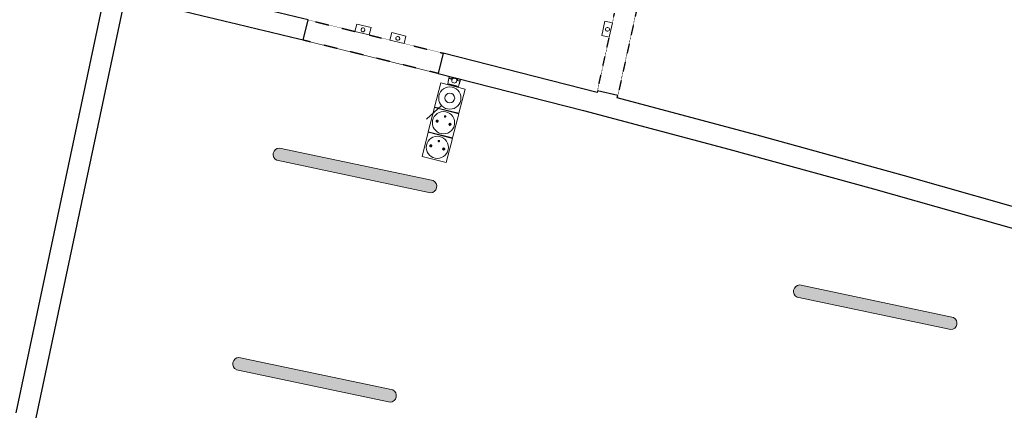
# Model space of a CAD drawing. Header units: millimetres. Extents: x -2845 to 74013, y -36085 to 13748.
# Tile 8 of 12: x 60200 to 67279, y -32453 to -29615. Entities that reach past the tile are written whole.
import ezdxf

# ---------------------------------------------------------------- set-up
doc = ezdxf.new("R2010")
doc.units = ezdxf.units.MM
doc.linetypes.add('Tiret', pattern=[2.5, 1.25, -1.25])
doc.linetypes.add('Tiret_2_', pattern=[2.5, 1.25, -1.25])
for name, color, linetype, lineweight in [('A-DETL-GENF', 7, 'Continuous', 18), ('A-DOOR', 7, 'Continuous', 25), ('A-FLOR', 7, 'Continuous', 25), ('A-WALL', 7, 'Continuous', 25), ('I-WALL', 7, 'Continuous', 25), ('INSTAL ELECTRIQUE', 7, 'Continuous', 18)]:
    doc.layers.add(name, color=color, linetype=linetype, lineweight=lineweight)
doc.layers.add('A-DOOR-HDLN', color=5, linetype='Tiret', lineweight=25, true_color=0x0000ff)

# ---------------------------------------------------------------- blocks, each defined once
blk = doc.blocks.new('Ouverture en rectangle - Ouverture en rectangle _100x207_-V2-2021_015_1111_DCE_1_50_S1_CFO_GEN')
at = {"layer": 'A-DOOR-HDLN', "linetype": 'Tiret_2_'}
for p, q in [((-500, 75), (500, 75)), ((-210.7, -75), (-500, -75)), ((47.5, -75), (-105.7, -75)), ((500, -75), (152.5, -75))]:
    blk.add_line(p, q, dxfattribs=at)
blk = doc.blocks.new('Ouverture en rectangle - Ouverture en rectangle _100x207_-V3-2021_015_1111_DCE_1_50_S1_CFO_GEN')
at = {"layer": 'A-DOOR-HDLN', "linetype": 'Tiret_2_'}
for p, q in [((-500, 75), (500, 75)), ((-176.9, -75), (-500, -75)), ((-0.8, -75), (-71.9, -75)), ((500, -75), (104.2, -75))]:
    blk.add_line(p, q, dxfattribs=at)
blk = doc.blocks.new('B02_DC_STR_rvt-1-2021_015_1111_DCE_1_50_S1_CFO_GEN')
at = {"layer": 'A-FLOR'}
blk.add_arc((-23283.1, -161351.4), 132089.6, 71.503753, 78.259466, dxfattribs=at)
at = {"layer": 'A-WALL'}
blk.add_arc((-21592.4, -155074.9), 125601.6, 71.326856, 86.47696, dxfattribs=at)
at = {"layer": 'I-WALL'}
for p, q in [((7653.5, -29370.2), (7003.6, -32443.2)), ((7149.7, -32477.4), (7788.2, -29458.3)), ((9068, -29761.7), (9103.9, -29616)), ((10074.8, -29855.8), (10038.8, -30001.4)), ((11184.4, -30127.5), (11181.8, -30139.2)), ((11330.9, -30159.7), (11184.4, -30127.5)), ((11327.1, -30177.2), (11330.9, -30159.7))]:
    blk.add_line(p, q, dxfattribs=at)
at = {"layer": 'I-WALL', "flags": 128}
for points in [[(11181.8, -30139.2), (10628.6, -29996.2), (10074.8, -29855.8)], [(10038.8, -30001.4), (11084.9, -30269), (12128.7, -30545.7), (13170, -30831.4), (14208.8, -31126.2), (15245.1, -31429.9)], [(15445, -31333.1), (14419.3, -31030.9), (13391, -30737.5), (12360.2, -30452.9), (11327.1, -30177.2)]]:
    blk.add_lwpolyline(points, dxfattribs=at)
at = {"layer": 'I-WALL'}
for radius, start, end in [(124566, 76.359899, 76.967207), (124416, 76.360176, 76.965889)]:
    blk.add_arc((-20271.5, -150668.8), radius, start, end, dxfattribs=at)
at = {"layer": 'A-DOOR', "color": 5, "lineweight": 25, "true_color": 0x0000ff}
for name, p, rotation in [('Ouverture en rectangle - Ouverture en rectangle _100x207_-V3-2021_015_1111_DCE_1_50_S1_CFO_GEN', (11364.9, -29655.3), 257.6099998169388), ('Ouverture en rectangle - Ouverture en rectangle _100x207_-V2-2021_015_1111_DCE_1_50_S1_CFO_GEN', (9571.4, -29808.7), 166.1299168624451)]:
    blk.add_blockref(name, p, dxfattribs=dict(at, rotation=rotation))
blk = doc.blocks.new('602_BOITE DE DERIVATION - 105X105X50 GENERIQUE-7163070-2021_015_1111_DCE_1_50_S1_CFO_GEN')
at = {"layer": 'INSTAL ELECTRIQUE'}
for p, q in [((9692, -29761.2), (9705.1, -29707.8)), ((9705.1, -29707.8), (9807.1, -29733)), ((9793.9, -29786.4), (9692, -29761.2)), ((9807.1, -29733), (9793.9, -29786.4))]:
    blk.add_line(p, q, dxfattribs=at)
for start, end in [(166.12992, 346.12992), (346.12992, 166.12992)]:
    blk.add_arc((9748.9, -29749.5), 14, start, end, dxfattribs=at)
blk = doc.blocks.new('602_BOITE DE DERIVATION - 105X105X50 GENERIQUE-7163085-2021_015_1111_DCE_1_50_S1_CFO_GEN')
at = {"layer": 'INSTAL ELECTRIQUE'}
for p, q in [((9441.3, -29699.4), (9454.5, -29646)), ((9454.5, -29646), (9556.5, -29671.1)), ((9543.3, -29724.5), (9441.3, -29699.4)), ((9556.5, -29671.1), (9543.3, -29724.5))]:
    blk.add_line(p, q, dxfattribs=at)
for start, end in [(166.12992, 346.12992), (346.12992, 166.12992)]:
    blk.add_arc((9498.3, -29687.7), 14, start, end, dxfattribs=at)
blk = doc.blocks.new('602_BOITE DE DERIVATION - 105X105X50 GENERIQUE-7163088-2021_015_1111_DCE_1_50_S1_CFO_GEN')
at = {"layer": 'INSTAL ELECTRIQUE'}
for p, q in [((11215.6, -29729.2), (11238.1, -29626.6)), ((11238.1, -29626.6), (11291.8, -29638.4)), ((11291.8, -29638.4), (11269.3, -29741)), ((11269.3, -29741), (11215.6, -29729.2))]:
    blk.add_line(p, q, dxfattribs=at)
for start, end in [(77.61, 257.61), (257.61, 77.61)]:
    blk.add_arc((11256.2, -29684.3), 14, start, end, dxfattribs=at)
blk = doc.blocks.new('604_REGLETTE ETANCHE 120CM - 604_REGLETTE ETANCHE 120CM-6879838-2021_015_1111_DCE_1_50_S1_CFO_GEN')
at = {"layer": 'INSTAL ELECTRIQUE', "true_color": 0xf6d57a}
blk.add_hatch(color=41, dxfattribs=at).paths.add_polyline_path([(45, -565), (41, -575.4), (34.6, -584.5), (26.3, -591.9), (16.4, -597), (5.6, -599.7), (-5.6, -599.7), (-16.4, -597), (-26.3, -591.9), (-34.6, -584.5), (-41, -575.4), (-45, -565), (-45, 565), (-41, 575.4), (-34.6, 584.5), (-26.3, 591.9), (-16.4, 597), (-5.6, 599.7), (5.6, 599.7), (16.4, 597), (26.3, 591.9), (34.6, 584.5), (41, 575.4), (45, 565), (45, -500.7)])
at = {"layer": 'INSTAL ELECTRIQUE'}
for p, q in [((-45, -565), (-45, 565)), ((45, 565), (45, -565))]:
    blk.add_line(p, q, dxfattribs=at)
for centre, start, end in [((0, 553.6), 14.25003, 165.74997), ((0, -553.6), 194.25003, 345.74997)]:
    blk.add_arc(centre, 46.4, start, end, dxfattribs=at)
blk = doc.blocks.new('603_3POSTES_VERTICAUX_PLEXO - 603_3POSTES_VERTICAUX_PLEXO-7091303-2021_015_1111_DCE_1_50_S1_CFO_GEN')
at = {"layer": 'A-DETL-GENF'}
for points in [[(-4.3, -289), (-1.3, -291.3), (0, -291.5), (2.5, -290.8), (4.8, -287.8), (4.3, -284), (2.5, -282.2), (-1.3, -281.7), (-4.3, -284), (-4.8, -285.2)], [(-55, -335.5), (-54.3, -337.4), (-51.4, -340.3), (-47.5, -341.3), (-43.6, -340.3), (-42, -339), (-39.9, -335.5), (-39.7, -333.5), (-40.7, -329.6), (-43.6, -326.7), (-47.5, -325.7), (-49.5, -325.9), (-53, -328), (-55, -331.5)], [(39.9, -335.5), (40.7, -337.4), (43.6, -340.3), (47.5, -341.3), (51.4, -340.3), (53, -339), (55, -335.5), (55.3, -333.5), (54.3, -329.6), (51.4, -326.7), (47.5, -325.7), (45.5, -325.9), (42, -328), (39.9, -331.5)], [(-4.3, -472), (-1.3, -474.3), (0, -474.5), (2.5, -473.8), (4.8, -470.8), (4.3, -467), (2.5, -465.2), (-1.3, -464.7), (-4.3, -467), (-4.8, -468.2)], [(-55, -518.5), (-54.3, -520.4), (-51.4, -523.3), (-47.5, -524.3), (-43.6, -523.3), (-42, -522), (-39.9, -518.5), (-39.7, -516.5), (-40.7, -512.6), (-43.6, -509.7), (-47.5, -508.7), (-49.5, -508.9), (-53, -511), (-55, -514.5)], [(39.9, -518.5), (40.7, -520.4), (43.6, -523.3), (47.5, -524.3), (51.4, -523.3), (53, -522), (55, -518.5), (55.3, -516.5), (54.3, -512.6), (51.4, -509.7), (47.5, -508.7), (45.5, -508.9), (42, -511), (39.9, -514.5)]]:
    blk.add_hatch(color=256, dxfattribs=at).paths.add_polyline_path(points)
for p, q in [((-90, -60.5), (90, -60.5)), ((-90, -240.5), (-90, -60.5)), ((90, -60.5), (90, -240.5)), ((-44.4, -217.1), (-125.5, -338.8)), ((-65, -240.5), (-90, -240.5)), ((-90, -243.5), (90, -243.5)), ((-90, -423.5), (-90, -243.5)), ((90, -240.5), (-55, -240.5)), ((90, -243.5), (90, -423.5)), ((90, -423.5), (-90, -423.5)), ((-90, -426.5), (90, -426.5)), ((-90, -606.5), (-90, -426.5)), ((90, -426.5), (90, -606.5)), ((90, -606.5), (-90, -606.5))]:
    blk.add_line(p, q, dxfattribs=at)
for centre, radius in [((0, -150.5), 80), ((0, -150.5), 35), ((0, -333.5), 80), ((0, -286.5), 5), ((-47.5, -333.5), 7.82), ((47.5, -333.5), 7.82), ((0, -516.5), 80), ((0, -469.5), 5), ((-47.5, -516.5), 7.82), ((47.5, -516.5), 7.82)]:
    blk.add_circle(centre, radius, dxfattribs=at)
for centre, radius, start, end in [((0, -286.5), 5, 360, 180), ((-47.5, -333.5), 7.82, 360, 180), ((-47.5, -333.5), 7.82, 180, 360), ((0, -286.5), 5, 180, 360), ((47.5, -333.5), 7.82, 360, 180), ((47.5, -333.5), 7.82, 180, 360), ((0, -469.5), 5, 360, 180), ((0, -469.5), 5, 180, 360), ((-47.5, -516.5), 7.82, 360, 180), ((-47.5, -516.5), 7.82, 180, 360), ((47.5, -516.5), 7.82, 360, 180), ((47.5, -516.5), 7.82, 180, 360)]:
    blk.add_arc(centre, radius, start, end, dxfattribs=at)
blk = doc.blocks.new('Legrand_Plexo_boitier_vertical_3_postes_gris_069680L - Legrand_Plexo_boitier_vertical_3_postes_gris_069680L-V9-2021_015_1111_DCE_1_50_S1_CFO_GEN')
at = {"layer": 'INSTAL ELECTRIQUE'}
for p, q in [((10116.7, -30037.4), (10108.9, -30075.7)), ((10108.9, -30075.7), (10111.3, -30076.3)), ((10117.7, -30077.9), (10111.3, -30076.3)), ((10118.4, -30027), (10111.7, -30060)), ((10119.3, -30024.8), (10116.7, -30037.4)), ((10118, -30036.7), (10116.7, -30037.4)), ((10119.6, -30038.2), (10116.7, -30037.4)), ((10117.7, -30077.9), (10123.6, -30079.4)), ((10121.7, -30025.3), (10118, -30036.7)), ((10118, -30036.7), (10120.7, -30037.4)), ((10119.3, -30024.8), (10121.7, -30025.3)), ((10119.6, -30038.2), (10126, -30039.8)), ((10127, -30039), (10120.7, -30037.4)), ((10124.1, -30025.9), (10121.7, -30025.3)), ((10121.9, -30025.3), (10123.1, -30025.6)), ((10170, -30091.3), (10123.6, -30079.4)), ((10124.1, -30025.9), (10130.5, -30027.5)), ((10133.2, -30041.6), (10126, -30039.8)), ((10127, -30039), (10133.5, -30040.7)), ((10136.4, -30029), (10130.5, -30027.5)), ((10131.1, -30025.6), (10130.6, -30027.6)), ((10131.1, -30025.6), (10130.6, -30027.6)), ((10131.1, -30025.6), (10130.6, -30027.6)), ((10132.2, -30025.9), (10131.1, -30025.6)), ((10132.2, -30025.9), (10131.1, -30025.6)), ((10132.2, -30025.9), (10131.1, -30025.6)), ((10132.2, -30025.9), (10131.1, -30025.6)), ((10138.8, -30027.6), (10131.1, -30025.6)), ((10132.2, -30025.9), (10131.1, -30025.6)), ((10133.2, -30041.6), (10139.6, -30043.3)), ((10135, -30041.1), (10133.5, -30040.7)), ((10134.5, -30042), (10139.6, -30043.3)), ((10136.4, -30029), (10145.2, -30031.3)), ((10137.7, -30047.8), (10137.6, -30047.9)), ((10138.8, -30027.6), (10137.7, -30027.3)), ((10138.8, -30027.6), (10137.7, -30027.3)), ((10138.8, -30027.6), (10137.7, -30027.3)), ((10138.8, -30027.6), (10137.7, -30027.3)), ((10138.8, -30027.6), (10137.7, -30027.3)), ((10138.3, -30029.5), (10138.8, -30027.6)), ((10138.3, -30029.5), (10138.8, -30027.6)), ((10138.3, -30029.5), (10138.8, -30027.6)), ((10145.2, -30031.3), (10174.2, -30038.7)), ((10145.2, -30031.3), (10145.2, -30031.4)), ((10174.1, -30038.8), (10145.2, -30031.4)), ((10168, -30039.7), (10150, -30035.1)), ((10156.8, -30032.2), (10156.3, -30034.1)), ((10156.8, -30032.2), (10156.3, -30034.1)), ((10157.8, -30032.4), (10156.8, -30032.2)), ((10157.8, -30032.4), (10156.8, -30032.2)), ((10163.5, -30033.9), (10156.8, -30032.2)), ((10157.7, -30032.4), (10156.8, -30032.2)), ((10163.5, -30033.9), (10162.5, -30033.6)), ((10163.5, -30033.9), (10162.5, -30033.6)), ((10163.5, -30033.9), (10162.5, -30033.6)), ((10163, -30035.8), (10163.5, -30033.9)), ((10163, -30035.8), (10163.5, -30033.9)), ((10172.8, -30056.9), (10172.8, -30056.7)), ((10173.2, -30051.8), (10179.6, -30053.5)), ((10173.3, -30051.8), (10178.5, -30053.2)), ((10174.1, -30038.8), (10174.2, -30038.7)), ((10174.2, -30038.6), (10182.9, -30040.9)), ((10179.9, -30052.5), (10178.4, -30052.1)), ((10186.9, -30055.3), (10179.6, -30053.5)), ((10179.9, -30052.5), (10186.3, -30054.1)), ((10181.4, -30038.4), (10180.9, -30040.4)), ((10181.4, -30038.4), (10180.9, -30040.4)), ((10181.4, -30038.4), (10180.9, -30040.4)), ((10182.5, -30038.7), (10181.4, -30038.4)), ((10182.5, -30038.7), (10181.4, -30038.4)), ((10182.5, -30038.7), (10181.4, -30038.4)), ((10182.5, -30038.7), (10181.4, -30038.4)), ((10182.5, -30038.7), (10181.4, -30038.4)), ((10189.2, -30040.4), (10181.4, -30038.4)), ((10188.8, -30042.4), (10182.9, -30040.9)), ((10184.7, -30095), (10196.2, -30057.7)), ((10192.7, -30055.7), (10186.3, -30054.1)), ((10186.9, -30055.3), (10193.2, -30056.9)), ((10189.2, -30040.4), (10188.1, -30040.1)), ((10189.2, -30040.4), (10188.1, -30040.1)), ((10189.2, -30040.4), (10188.1, -30040.1)), ((10189.2, -30040.4), (10188.1, -30040.1)), ((10189.2, -30040.4), (10188.1, -30040.1)), ((10188.7, -30042.3), (10189.2, -30040.4)), ((10188.7, -30042.3), (10189.2, -30040.4)), ((10188.7, -30042.3), (10189.2, -30040.4)), ((10188.8, -30042.4), (10195.2, -30044)), ((10189.8, -30079.9), (10199.7, -30047.7)), ((10192.7, -30055.7), (10195.4, -30056.4)), ((10196.2, -30057.7), (10193.2, -30056.9)), ((10197.6, -30044.6), (10195.2, -30044)), ((10195.4, -30056.4), (10197.6, -30044.6)), ((10196.2, -30057.7), (10195.4, -30056.4)), ((10196.4, -30044.2), (10197.3, -30044.5)), ((10196.5, -30057.8), (10200.3, -30045.4)), ((10197.6, -30044.6), (10200.3, -30045.4)), ((10170, -30091.3), (10175.9, -30092.8)), ((10182.3, -30094.4), (10175.9, -30092.8)), ((10182.3, -30094.4), (10184.7, -30095))]:
    blk.add_line(p, q, dxfattribs=at)
for centre, major_axis, start_param, end_param in [((10155.3, -30052.3), (-22.5, 5.7), 5.41084, 6.070272), ((10155.2, -30052.4), (-17.6, 4.5), 5.250875, 10.457089), ((10155.2, -30052.4), (-17.6, 4.5), 5.501654, 6.003213), ((10155.3, -30052.2), (-22.5, 5.7), 5.41084, 5.503263), ((10155.2, -30052.4), (-17.6, 4.5), 3.421565, 3.923124), ((10155.3, -30052.3), (-22.5, 5.7), 3.354506, 4.013937), ((10155.3, -30052.2), (-22.5, 5.7), 3.921515, 4.013937)]:
    blk.add_ellipse(centre, major_axis=major_axis, ratio=0.998781, start_param=start_param, end_param=end_param, dxfattribs=at)
blk = doc.blocks.new('Legrand_Plexo_composable_poussoir_NO_gris_069540L - Legrand_Plexo_composable_poussoir_NO_gris_069540L-V10-2021_015_1111_DCE_1_50_S1_CFO_GEN')
at = {"layer": 'INSTAL ELECTRIQUE'}
for p, q in [((10119.5, -30078.4), (10118.8, -30083.1)), ((10120, -30078.5), (10118.8, -30083.1)), ((10118.8, -30083.1), (10121.9, -30084.1)), ((10121.9, -30084.1), (10169.3, -30096.2)), ((10169.3, -30096.2), (10172.5, -30096.7)), ((10172.5, -30096.7), (10173.6, -30092.2)), ((10174.2, -30092.3), (10172.5, -30096.7))]:
    blk.add_line(p, q, dxfattribs=at)
blk = doc.blocks.new('Legrand_Plexo_composable_prise_FB_gris_069551L - Legrand_Plexo_composable_prise_FB_gris_069551L-V11-2021_015_1111_DCE_1_50_S1_CFO_GEN')
at = {"layer": 'INSTAL ELECTRIQUE'}
for p, q in [((10119.4, -30078.7), (10118.8, -30078.5)), ((10121.3, -30084.2), (10122.1, -30084.4)), ((10122.1, -30084.4), (10121.3, -30084.2)), ((10122.1, -30084.4), (10121.3, -30084.2)), ((10122.1, -30084.4), (10124.6, -30085.1)), ((10124.6, -30085.1), (10122.1, -30084.4)), ((10124.6, -30085.1), (10122.1, -30084.4)), ((10124.6, -30084.9), (10124.6, -30085.1)), ((10166.3, -30095.7), (10124.8, -30085.1)), ((10124.8, -30085.1), (10166.3, -30095.7)), ((10166.3, -30095.7), (10124.8, -30085.1)), ((10166.5, -30095.7), (10166.5, -30095.6)), ((10169, -30096.3), (10166.5, -30095.7)), ((10166.5, -30095.7), (10169, -30096.3)), ((10169, -30096.3), (10166.5, -30095.7)), ((10169.7, -30096.5), (10169, -30096.3)), ((10169, -30096.3), (10169.7, -30096.5)), ((10169.7, -30096.5), (10169, -30096.3)), ((10174.7, -30092.7), (10174.1, -30092.6))]:
    blk.add_line(p, q, dxfattribs=at)
for points, knots in [([(10118.8, -30078.5), (10118.6, -30079.2), (10118.6, -30080.3), (10118.8, -30081.4), (10118.9, -30081.7)], [0, 0, 0, 0, 0.2857143, 0.4285714, 0.4285714, 0.4285714, 0.4285714]), ([(10169.7, -30096.5), (10170, -30096.6), (10170.5, -30096.7), (10171, -30096.6), (10171.2, -30096.5)], [0, 0, 0, 0, 0.1428571, 0.2496068, 0.2496068, 0.2496068, 0.2496068])]:
    blk.add_open_spline(points, degree=3, knots=knots, dxfattribs=at)
for points in [[(10120.5, -30083.7), (10120.6, -30083.8), (10120.9, -30084), (10121.2, -30084.2), (10121.4, -30084.2)], [(10121.4, -30084.2), (10121.2, -30084.2), (10120.9, -30084), (10120.7, -30083.9), (10120.5, -30083.8)], [(10120.5, -30083.9), (10120.8, -30084), (10121.1, -30084.2), (10121.3, -30084.2)], [(10121.8, -30084.2), (10121.9, -30084.3), (10122, -30084.4), (10122.1, -30084.4)], [(10124.8, -30085.1), (10124.8, -30085.1), (10124.8, -30085), (10124.8, -30084.9)], [(10166.3, -30095.5), (10166.3, -30095.6), (10166.3, -30095.7), (10166.3, -30095.7)], [(10169, -30096.3), (10169.1, -30096.4), (10169.2, -30096.4), (10169.4, -30096.3)], [(10169.7, -30096.5), (10169.9, -30096.6), (10170.2, -30096.6), (10170.6, -30096.5), (10170.8, -30096.5)], [(10170.7, -30096.5), (10170.5, -30096.5), (10170.2, -30096.6), (10169.9, -30096.5), (10169.7, -30096.5)], [(10173.1, -30095.5), (10173.5, -30095.1), (10174.1, -30094.3), (10174.5, -30093.2), (10174.7, -30092.7)]]:
    blk.add_open_spline(points, degree=3, dxfattribs=at)
blk = doc.blocks.new('Legrand_Plexo_composable_prise_FB_gris_069551L - Legrand_Plexo_composable_prise_FB_gris_069551L-V5-2021_015_1111_DCE_1_50_S1_CFO_GEN')
at = {"layer": 'INSTAL ELECTRIQUE'}
blk.add_open_spline([(11625.9, -29092.3), (11625.9, -29092.1), (11625.8, -29091.9), (11625.8, -29091.7)], degree=3, dxfattribs=at)
blk = doc.blocks.new('B02_ELE_rvt-1-2021_015_1111_DCE_1_50_S1_CFO_GEN')
at = {"layer": 'INSTAL ELECTRIQUE', "lineweight": 18}
for name in ['602_BOITE DE DERIVATION - 105X105X50 GENERIQUE-7163085-2021_015_1111_DCE_1_50_S1_CFO_GEN', '602_BOITE DE DERIVATION - 105X105X50 GENERIQUE-7163088-2021_015_1111_DCE_1_50_S1_CFO_GEN', '602_BOITE DE DERIVATION - 105X105X50 GENERIQUE-7163070-2021_015_1111_DCE_1_50_S1_CFO_GEN', 'Legrand_Plexo_boitier_vertical_3_postes_gris_069680L - Legrand_Plexo_boitier_vertical_3_postes_gris_069680L-V9-2021_015_1111_DCE_1_50_S1_CFO_GEN', 'Legrand_Plexo_composable_prise_FB_gris_069551L - Legrand_Plexo_composable_prise_FB_gris_069551L-V11-2021_015_1111_DCE_1_50_S1_CFO_GEN', 'Legrand_Plexo_composable_poussoir_NO_gris_069540L - Legrand_Plexo_composable_poussoir_NO_gris_069540L-V10-2021_015_1111_DCE_1_50_S1_CFO_GEN']:
    blk.add_blockref(name, (0, 0), dxfattribs=at)
for name, p, rotation in [('603_3POSTES_VERTICAUX_PLEXO - 603_3POSTES_VERTICAUX_PLEXO-7091303-2021_015_1111_DCE_1_50_S1_CFO_GEN', (10160.1, -30033), 345.725684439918), ('Legrand_Plexo_composable_prise_FB_gris_069551L - Legrand_Plexo_composable_prise_FB_gris_069551L-V5-2021_015_1111_DCE_1_50_S1_CFO_GEN', (39629.5, -19433.6), 268.1156846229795)]:
    blk.add_blockref(name, p, dxfattribs=dict(at, rotation=rotation))
at = {"layer": 'INSTAL ELECTRIQUE', "lineweight": 18, "extrusion": (0, 0, -1), "rotation": 281.9403384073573}
for p in [(-9441.1, -30699.2), (-13181.5, -31683.4), (-9150.7, -32204.9)]:
    blk.add_blockref('604_REGLETTE ETANCHE 120CM - 604_REGLETTE ETANCHE 120CM-6879838-2021_015_1111_DCE_1_50_S1_CFO_GEN', p, dxfattribs=at)

msp = doc.modelspace()

# ---------------------------------------------------------------- block references
at = {"lineweight": 5}
for name in ['B02_DC_STR_rvt-1-2021_015_1111_DCE_1_50_S1_CFO_GEN', 'B02_ELE_rvt-1-2021_015_1111_DCE_1_50_S1_CFO_GEN']:
    msp.add_blockref(name, (53169.3, 0), dxfattribs=at)

doc.saveas('drawing.dxf')
